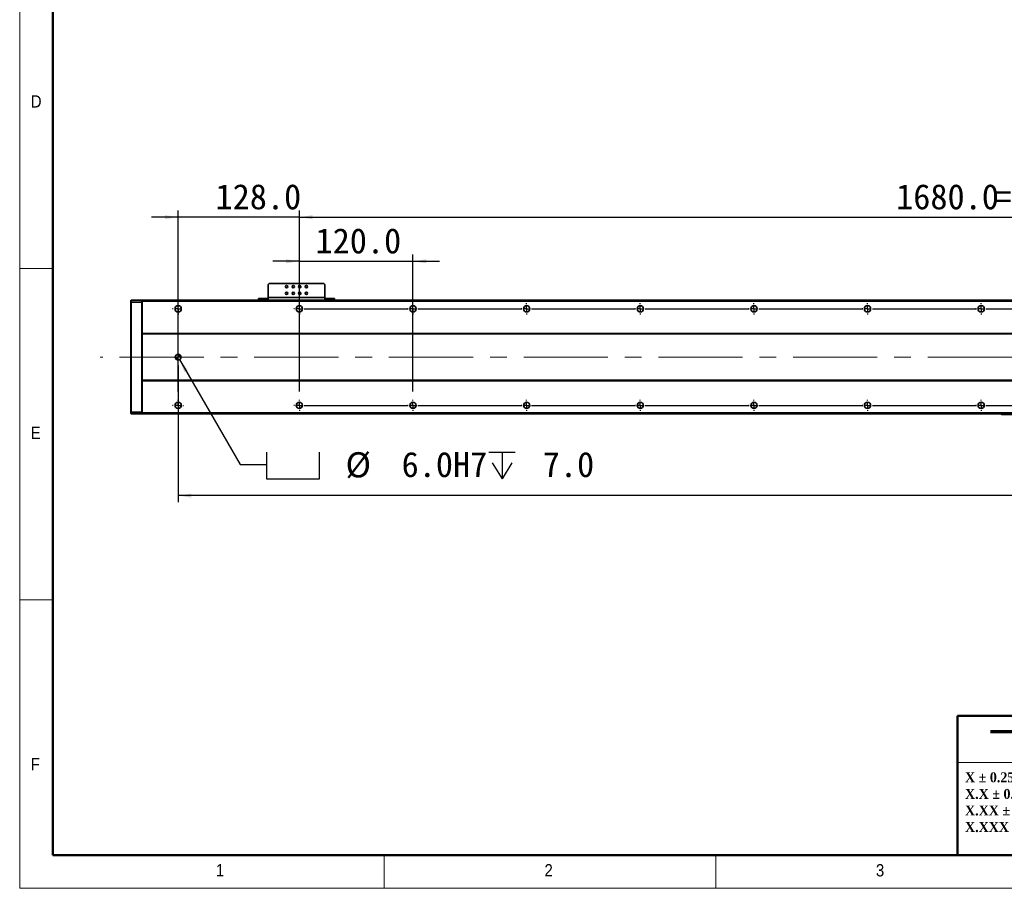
# Model space of a CAD drawing. Header units: millimetres. Extents: x 35 to 2905, y 35 to 2044.
# Tile 1 of 7: x 35 to 1075, y 35 to 952. Entities that reach past the tile are written whole.
import ezdxf

# ---------------------------------------------------------------- set-up
doc = ezdxf.new("R2010")
doc.units = ezdxf.units.MM
doc.header["$LTSCALE"] = 7
doc.linetypes.add('CENTERX2', pattern=[20.32, 12.7, -2.54, 2.54, -2.54])
doc.layers.add('黑色实线', color=7, linetype='Continuous')
doc.styles.add('SLDTEXTSTYLE1', font='Gothic.ttf', dxfattribs={"width": 0.913})
doc.styles.add('SLDTEXTSTYLE2', font='timesbd.ttf', dxfattribs={"width": 0.933})
doc.styles.add('SLDTEXTSTYLE4', font='txt', dxfattribs={"bigfont": 'bigfont'})
doc.styles.add('SLDTEXTSTYLE8', font='txt')
doc.dimstyles.new('SLDDIMSTYLE0', dxfattribs={"dimtxt": 26.6, "dimasz": 14, "dimexe": 0, "dimexo": 0.0625, "dimgap": 6.65, "dimtad": 2, "dimdec": 1, "dimrnd": 1e-09, "dimzin": 4, "dimdsep": 46, "dimtxsty": 'SLDTEXTSTYLE8', "dimsah": 1, "dimcen": 0.09, "dimadec": 0, "dimazin": 1, "dimtfac": 1, "dimtdec": 1, "dimtmove": 0, "dimatfit": 0, "dimfxl": 0, "dimfrac": 2, "dimtolj": 1, "dimtzin": 12, "dimarcsym": 0})
doc.dimstyles.new('SLDDIMSTYLE5', dxfattribs={"dimtxt": 26.6, "dimasz": 14, "dimexe": 0, "dimexo": 0.0625, "dimgap": 6.65, "dimtad": 2, "dimdec": 1, "dimrnd": 1e-09, "dimzin": 4, "dimdsep": 46, "dimtxsty": 'SLDTEXTSTYLE8', "dimsah": 1, "dimcen": 0.09, "dimadec": 0, "dimazin": 1, "dimtfac": 1, "dimtdec": 1, "dimtofl": 0, "dimtmove": 0, "dimatfit": 3, "dimfxl": 0, "dimfrac": 2, "dimtolj": 1, "dimtzin": 12, "dimarcsym": 0})
doc.dimstyles.new('SLDDIMSTYLE7', dxfattribs={"dimtxt": 26.6, "dimasz": 14, "dimexe": 0, "dimexo": 0.0625, "dimgap": 6.65, "dimtad": 0, "dimtih": 1, "dimtoh": 1, "dimdec": 1, "dimrnd": 1e-09, "dimzin": 4, "dimdsep": 46, "dimtxsty": 'SLDTEXTSTYLE8', "dimsah": 1, "dimcen": 0, "dimadec": 0, "dimazin": 1, "dimtfac": 1, "dimtdec": 1, "dimtofl": 0, "dimtmove": 0, "dimatfit": 3, "dimfxl": 0, "dimfrac": 2, "dimtolj": 1, "dimtzin": 12, "dimarcsym": 0})

# ---------------------------------------------------------------- blocks, each defined once
blk = doc.blocks.new('SW_NOTE_1')
at = {"color": 0, "linetype": 'Continuous', "lineweight": 0, "char_height": 10.5, "attachment_point": 1, "style": 'SLDTEXTSTYLE2'}
for s, insert in [('X ± 0.25mm ', (0, 13.8)), ('X.X ± 0.1mm', (0, -3.7))]:
    blk.add_mtext(s, dxfattribs=dict(at, insert=insert))
blk = doc.blocks.new('SW_NOTE_2')
at = {"color": 0, "linetype": 'Continuous', "lineweight": 0, "char_height": 10.5, "attachment_point": 1, "style": 'SLDTEXTSTYLE2'}
for s, insert in [('X.XX ± 0.05mm', (0, 13.8)), ('X.XXX ± 0.01mm', (0, -3.7))]:
    blk.add_mtext(s, dxfattribs=dict(at, insert=insert))
blk = doc.blocks.new('SW_SYMBOL_HOLE_SPOT')
at = {"layer": '黑色实线', "color": 0}
for p, q in [((0, 6125), (0, 525)), ((11200, 525), (11200, 6125)), ((0, 525), (11200, 525))]:
    blk.add_line(p, q, dxfattribs=at)
blk = doc.blocks.new('SW_SYMBOL_HOLE_DEPTH')
at = {"layer": '黑色实线', "color": 0}
for p, q in [((0, 6125), (5600, 6125)), ((2800, 6125), (2800, 525)), ((700, 3885), (2800, 525)), ((4900, 3885), (2800, 525))]:
    blk.add_line(p, q, dxfattribs=at)
blk = doc.blocks.new('_D_20')
at = {"layer": '黑色实线'}
for p, q in [((203.8, 593.4), (267.8, 482.5)), ((267.8, 482.5), (295.8, 482.5))]:
    blk.add_line(p, q, dxfattribs=at)
blk.add_solid([(203.8, 593.4), (209, 580.2), (212.6, 582.3)], dxfattribs=at)
at = {"layer": '黑色实线', "xscale": 0.004985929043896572, "yscale": 0.004985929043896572, "zscale": 0.004985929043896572}
for name, p in [('SW_SYMBOL_HOLE_SPOT', (295.8, 464.9)), ('SW_SYMBOL_HOLE_DEPTH', (530.4, 464.9))]:
    blk.add_blockref(name, p, dxfattribs=at)
at = {"layer": '黑色实线', "char_height": 26.6, "attachment_point": 1, "style": 'SLDTEXTSTYLE8'}
for s, insert in [('%%c', (379.1, 495.6)), (' 6.0H7 ', (420.2, 495.9)), (' 7.0', (569.3, 495.9))]:
    blk.add_mtext(s, dxfattribs=dict(at, insert=insert))
blk = doc.blocks.new('_D_22')
at = {"layer": '黑色实线'}
for p, q in [((202.3, 587.1), (202.3, 442.7)), ((2138.3, 581.6), (2138.3, 442.7)), ((2138.3, 449.7), (202.3, 449.7))]:
    blk.add_line(p, q, dxfattribs=at)
for points in [[(202.3, 449.7), (216.3, 447.6), (216.3, 451.8)], [(2138.3, 449.7), (2124.3, 451.8), (2124.3, 447.6)]]:
    blk.add_solid(points, dxfattribs=at)
at = {"layer": '黑色实线', "insert": (1120, 484.6), "char_height": 26.6, "attachment_point": 1, "style": 'SLDTEXTSTYLE8'}
blk.add_mtext('1936.0', dxfattribs=at)
blk = doc.blocks.new('_D_25')
at = {"layer": '黑色实线'}
for p, q in [((330.3, 661.7), (330.3, 750.8)), ((2010.3, 661.7), (2010.3, 750.8)), ((330.3, 743.8), (2010.3, 743.8))]:
    blk.add_line(p, q, dxfattribs=at)
for points in [[(330.3, 743.8), (344.3, 741.7), (344.3, 745.9)], [(2010.3, 743.8), (1996.3, 745.9), (1996.3, 741.7)]]:
    blk.add_solid(points, dxfattribs=at)
at = {"layer": '黑色实线', "char_height": 26.6, "attachment_point": 1, "style": 'SLDTEXTSTYLE8'}
for s, insert in [('=14×120.0(PITCH)', (1064.4, 778.7)), ('1680.0', (960.5, 778.7))]:
    blk.add_mtext(s, dxfattribs=dict(at, insert=insert))
blk = doc.blocks.new('_D_26')
at = {"layer": '黑色实线'}
for p, q in [((202.3, 559.7), (202.3, 750.8)), ((330.3, 559.7), (330.3, 750.8)), ((202.3, 743.8), (174.3, 743.8)), ((330.3, 743.8), (202.3, 743.8)), ((330.3, 743.8), (358.3, 743.8))]:
    blk.add_line(p, q, dxfattribs=at)
for points in [[(202.3, 743.8), (188.3, 745.9), (188.3, 741.7)], [(330.3, 743.8), (344.3, 741.7), (344.3, 745.9)]]:
    blk.add_solid(points, dxfattribs=at)
at = {"layer": '黑色实线', "insert": (241.8, 778.7), "char_height": 26.6, "attachment_point": 1, "style": 'SLDTEXTSTYLE8'}
blk.add_mtext('128.0', dxfattribs=at)
blk = doc.blocks.new('_D_28')
at = {"layer": '黑色实线'}
for p, q in [((330.3, 697.2), (302.3, 697.2)), ((330.3, 559.7), (330.3, 704.2)), ((330.3, 697.2), (450.3, 697.2)), ((450.3, 559.7), (450.3, 704.2)), ((450.3, 697.2), (478.3, 697.2))]:
    blk.add_line(p, q, dxfattribs=at)
for points in [[(330.3, 697.2), (316.3, 699.3), (316.3, 695.1)], [(450.3, 697.2), (464.3, 695.1), (464.3, 699.3)]]:
    blk.add_solid(points, dxfattribs=at)
at = {"layer": '黑色实线', "insert": (347.4, 732.1), "char_height": 26.6, "attachment_point": 1, "style": 'SLDTEXTSTYLE8'}
blk.add_mtext('120.0', dxfattribs=at)
blk = doc.blocks.new('SW_CENTERMARKSYMBOL_12')
at = {"layer": '黑色实线', "color": 0}
for p, q in [((-5.08, 0), (-5.84, 0)), ((0, 0), (-2.54, 0)), ((0, 5.08), (0, 5.84)), ((0, 0), (0, 2.54)), ((0, 0), (0, -2.54)), ((0, 0), (2.54, 0)), ((5.08, 0), (5.84, 0)), ((0, -5.08), (0, -5.84))]:
    blk.add_line(p, q, dxfattribs=at)
blk = doc.blocks.new('SW_CENTERMARKSYMBOL_13')
at = {"layer": '黑色实线', "color": 0}
for p, q in [((-248, 107.08), (-248, 107.84)), ((-248, 102), (-248, 104.54)), ((0, 107.08), (0, 107.84)), ((0, 102), (0, 104.54)), ((-253.08, 102), (-253.84, 102)), ((-248, 102), (-250.54, 102)), ((-248, 102), (-248, 99.46)), ((-248, 102), (-245.46, 102)), ((-248, 96.92), (-248, 96.16)), ((0, 102), (-2.54, 102)), ((0, 102), (0, 99.46)), ((0, 102), (2.54, 102)), ((5.08, 102), (5.84, 102)), ((-125.08, 0), (-125.84, 0)), ((-120, 0), (-122.54, 0)), ((-120, 5.08), (-120, 5.84)), ((-120, 0), (-120, 2.54)), ((-120, 0), (-120, -2.54)), ((-120, 0), (-117.46, 0)), ((-114.92, 0), (-5.08, 0)), ((-5.08, 0), (-5.84, 0)), ((0, 0), (-2.54, 0)), ((0, 0), (-2.54, 0)), ((0, 5.08), (0, 5.84)), ((0, 0), (0, 2.54)), ((0, 0), (0, 2.54)), ((0, 0), (0, -2.54)), ((0, 0), (2.54, 0)), ((0, 0), (0, -2.54)), ((0, 0), (2.54, 0)), ((5.08, 0), (5.84, 0)), ((5.08, 0), (114.92, 0)), ((114.92, 0), (114.16, 0)), ((120, 0), (117.46, 0)), ((120, 0), (117.46, 0)), ((120, 0), (117.46, 0)), ((120, 5.08), (120, 5.84)), ((120, 0), (120, 2.54)), ((120, 0), (120, 2.54)), ((120, 0), (120, 2.54)), ((120, 0), (120, -2.54)), ((120, 0), (122.54, 0)), ((120, 0), (120, -2.54)), ((120, 0), (122.54, 0)), ((120, 0), (120, -2.54)), ((120, 0), (122.54, 0)), ((125.08, 0), (125.84, 0)), ((125.08, 0), (234.92, 0)), ((234.92, 0), (234.16, 0)), ((240, 0), (237.46, 0)), ((240, 0), (237.46, 0)), ((240, 0), (237.46, 0)), ((240, 0), (237.46, 0)), ((240, 5.08), (240, 5.84)), ((240, 0), (240, 2.54)), ((240, 0), (240, 2.54)), ((240, 0), (240, 2.54)), ((240, 0), (240, 2.54)), ((240, 0), (240, -2.54)), ((240, 0), (242.54, 0)), ((240, 0), (240, -2.54)), ((240, 0), (242.54, 0)), ((240, 0), (240, -2.54)), ((240, 0), (242.54, 0)), ((240, 0), (240, -2.54)), ((240, 0), (242.54, 0)), ((245.08, 0), (245.84, 0)), ((245.08, 0), (354.92, 0)), ((354.92, 0), (354.16, 0)), ((360, 0), (357.46, 0)), ((360, 0), (357.46, 0)), ((360, 0), (357.46, 0)), ((360, 0), (357.46, 0)), ((360, 0), (357.46, 0)), ((360, 5.08), (360, 5.84)), ((360, 0), (360, 2.54)), ((360, 0), (360, 2.54)), ((360, 0), (360, 2.54)), ((360, 0), (360, 2.54)), ((360, 0), (360, 2.54)), ((360, 0), (360, -2.54)), ((360, 0), (362.54, 0)), ((360, 0), (360, -2.54)), ((360, 0), (362.54, 0)), ((360, 0), (360, -2.54)), ((360, 0), (362.54, 0)), ((360, 0), (360, -2.54)), ((360, 0), (362.54, 0)), ((360, 0), (360, -2.54)), ((360, 0), (362.54, 0)), ((365.08, 0), (365.84, 0)), ((365.08, 0), (474.92, 0)), ((474.92, 0), (474.16, 0)), ((480, 0), (477.46, 0)), ((480, 0), (477.46, 0)), ((480, 0), (477.46, 0)), ((480, 0), (477.46, 0)), ((480, 0), (477.46, 0)), ((480, 0), (477.46, 0)), ((480, 5.08), (480, 5.84)), ((480, 0), (480, 2.54)), ((480, 0), (480, 2.54)), ((480, 0), (480, 2.54)), ((480, 0), (480, 2.54)), ((480, 0), (480, 2.54)), ((480, 0), (480, 2.54)), ((480, 0), (480, -2.54)), ((480, 0), (482.54, 0)), ((480, 0), (480, -2.54)), ((480, 0), (482.54, 0)), ((480, 0), (480, -2.54)), ((480, 0), (482.54, 0)), ((480, 0), (480, -2.54)), ((480, 0), (482.54, 0)), ((480, 0), (480, -2.54)), ((480, 0), (482.54, 0)), ((480, 0), (480, -2.54)), ((480, 0), (482.54, 0)), ((485.08, 0), (485.84, 0)), ((485.08, 0), (594.92, 0)), ((594.92, 0), (594.16, 0)), ((600, 0), (597.46, 0)), ((600, 0), (597.46, 0)), ((600, 0), (597.46, 0)), ((600, 0), (597.46, 0)), ((600, 0), (597.46, 0)), ((600, 0), (597.46, 0)), ((600, 0), (597.46, 0)), ((600, 5.08), (600, 5.84)), ((600, 0), (600, 2.54)), ((600, 0), (600, 2.54)), ((600, 0), (600, 2.54)), ((600, 0), (600, 2.54)), ((600, 0), (600, 2.54)), ((600, 0), (600, 2.54)), ((600, 0), (600, 2.54)), ((600, 0), (600, -2.54)), ((600, 0), (602.54, 0)), ((600, 0), (600, -2.54)), ((600, 0), (602.54, 0)), ((600, 0), (600, -2.54)), ((600, 0), (602.54, 0)), ((600, 0), (600, -2.54)), ((600, 0), (602.54, 0)), ((600, 0), (600, -2.54)), ((600, 0), (602.54, 0)), ((600, 0), (600, -2.54)), ((600, 0), (602.54, 0)), ((600, 0), (600, -2.54)), ((600, 0), (602.54, 0)), ((605.08, 0), (605.84, 0)), ((605.08, 0), (714.92, 0)), ((-120, -5.08), (-120, -5.84)), ((0, -5.08), (0, -5.84)), ((120, -5.08), (120, -5.84)), ((240, -5.08), (240, -5.84)), ((360, -5.08), (360, -5.84)), ((480, -5.08), (480, -5.84)), ((600, -5.08), (600, -5.84))]:
    blk.add_line(p, q, dxfattribs=at)
blk = doc.blocks.new('SW_CENTERMARKSYMBOL_14')
at = {"layer": '黑色实线', "color": 0}
for p, q in [((-245.08, 0), (-245.84, 0)), ((-240, 0), (-242.54, 0)), ((-240, 5.08), (-240, 5.84)), ((-240, 0), (-240, 2.54)), ((-240, 0), (-240, -2.54)), ((-240, 0), (-237.46, 0)), ((-234.92, 0), (-125.08, 0)), ((-125.08, 0), (-125.84, 0)), ((-120, 0), (-122.54, 0)), ((-120, 0), (-122.54, 0)), ((-120, 5.08), (-120, 5.84)), ((-120, 0), (-120, 2.54)), ((-120, 0), (-120, 2.54)), ((-120, 0), (-120, -2.54)), ((-120, 0), (-117.46, 0)), ((-120, 0), (-120, -2.54)), ((-120, 0), (-117.46, 0)), ((-114.92, 0), (-114.16, 0)), ((-114.92, 0), (-5.08, 0)), ((-5.08, 0), (-5.84, 0)), ((0, 0), (-2.54, 0)), ((0, 0), (-2.54, 0)), ((0, 0), (-2.54, 0)), ((0, 5.08), (0, 5.84)), ((0, 0), (0, 2.54)), ((0, 0), (0, 2.54)), ((0, 0), (0, 2.54)), ((0, 0), (0, -2.54)), ((0, 0), (2.54, 0)), ((0, 0), (0, -2.54)), ((0, 0), (2.54, 0)), ((0, 0), (0, -2.54)), ((0, 0), (2.54, 0)), ((5.08, 0), (5.84, 0)), ((5.08, 0), (114.92, 0)), ((114.92, 0), (114.16, 0)), ((120, 0), (117.46, 0)), ((120, 0), (117.46, 0)), ((120, 0), (117.46, 0)), ((120, 0), (117.46, 0)), ((120, 5.08), (120, 5.84)), ((120, 0), (120, 2.54)), ((120, 0), (120, 2.54)), ((120, 0), (120, 2.54)), ((120, 0), (120, 2.54)), ((120, 0), (120, -2.54)), ((120, 0), (122.54, 0)), ((120, 0), (120, -2.54)), ((120, 0), (122.54, 0)), ((120, 0), (120, -2.54)), ((120, 0), (122.54, 0)), ((120, 0), (120, -2.54)), ((120, 0), (122.54, 0)), ((125.08, 0), (125.84, 0)), ((125.08, 0), (234.92, 0)), ((234.92, 0), (234.16, 0)), ((240, 0), (237.46, 0)), ((240, 0), (237.46, 0)), ((240, 0), (237.46, 0)), ((240, 0), (237.46, 0)), ((240, 0), (237.46, 0)), ((240, 5.08), (240, 5.84)), ((240, 0), (240, 2.54)), ((240, 0), (240, 2.54)), ((240, 0), (240, 2.54)), ((240, 0), (240, 2.54)), ((240, 0), (240, 2.54)), ((240, 0), (240, -2.54)), ((240, 0), (242.54, 0)), ((240, 0), (240, -2.54)), ((240, 0), (242.54, 0)), ((240, 0), (240, -2.54)), ((240, 0), (242.54, 0)), ((240, 0), (240, -2.54)), ((240, 0), (242.54, 0)), ((240, 0), (240, -2.54)), ((240, 0), (242.54, 0)), ((245.08, 0), (245.84, 0)), ((245.08, 0), (354.92, 0)), ((354.92, 0), (354.16, 0)), ((360, 0), (357.46, 0)), ((360, 0), (357.46, 0)), ((360, 0), (357.46, 0)), ((360, 0), (357.46, 0)), ((360, 0), (357.46, 0)), ((360, 0), (357.46, 0)), ((360, 5.08), (360, 5.84)), ((360, 0), (360, 2.54)), ((360, 0), (360, 2.54)), ((360, 0), (360, 2.54)), ((360, 0), (360, 2.54)), ((360, 0), (360, 2.54)), ((360, 0), (360, 2.54)), ((360, 0), (360, -2.54)), ((360, 0), (362.54, 0)), ((360, 0), (360, -2.54)), ((360, 0), (362.54, 0)), ((360, 0), (360, -2.54)), ((360, 0), (362.54, 0)), ((360, 0), (360, -2.54)), ((360, 0), (362.54, 0)), ((360, 0), (360, -2.54)), ((360, 0), (362.54, 0)), ((360, 0), (360, -2.54)), ((360, 0), (362.54, 0)), ((365.08, 0), (365.84, 0)), ((365.08, 0), (474.92, 0)), ((474.92, 0), (474.16, 0)), ((480, 0), (477.46, 0)), ((480, 0), (477.46, 0)), ((480, 0), (477.46, 0)), ((480, 0), (477.46, 0)), ((480, 0), (477.46, 0)), ((480, 0), (477.46, 0)), ((480, 0), (477.46, 0)), ((480, 5.08), (480, 5.84)), ((480, 0), (480, 2.54)), ((480, 0), (480, 2.54)), ((480, 0), (480, 2.54)), ((480, 0), (480, 2.54)), ((480, 0), (480, 2.54)), ((480, 0), (480, 2.54)), ((480, 0), (480, 2.54)), ((480, 0), (480, -2.54)), ((480, 0), (482.54, 0)), ((480, 0), (480, -2.54)), ((480, 0), (482.54, 0)), ((480, 0), (480, -2.54)), ((480, 0), (482.54, 0)), ((480, 0), (480, -2.54)), ((480, 0), (482.54, 0)), ((480, 0), (480, -2.54)), ((480, 0), (482.54, 0)), ((480, 0), (480, -2.54)), ((480, 0), (482.54, 0)), ((480, 0), (480, -2.54)), ((480, 0), (482.54, 0)), ((485.08, 0), (485.84, 0)), ((485.08, 0), (594.92, 0)), ((-240, -5.08), (-240, -5.84)), ((-120, -5.08), (-120, -5.84)), ((0, -5.08), (0, -5.84)), ((120, -5.08), (120, -5.84)), ((240, -5.08), (240, -5.84)), ((360, -5.08), (360, -5.84)), ((480, -5.08), (480, -5.84))]:
    blk.add_line(p, q, dxfattribs=at)
blk = doc.blocks.new('SW_DOWELSYMBOL_2')
at = {"linetype": 'Continuous', "lineweight": 18}
h = blk.add_hatch(color=0, dxfattribs=at)
edge = h.paths.add_edge_path(flags=0)
edge.add_arc((0, 0), 3, 180, 270)
edge.add_line((0, -3), (0, 0))
edge.add_line((0, 0), (-3, 0))
h = blk.add_hatch(color=0, dxfattribs=at)
edge = h.paths.add_edge_path(flags=0)
edge.add_arc((0, 0), 3, 0, 90)
edge.add_line((0, 3), (0, 0))
edge.add_line((0, 0), (3, 0))
at = {"layer": '黑色实线', "color": 0}
blk.add_circle((0, 0), 3, dxfattribs=at)

msp = doc.modelspace()

# ---------------------------------------------------------------- linework, layer by layer
at = {"color": 7, "linetype": 'Continuous', "lineweight": 18}
for p, q in [((35, 2044), (35, 35)), ((70, 2009), (70, 70)), ((35, 689.5), (70, 689.5)), ((70, 339.5), (35, 339.5)), ((1281, 168), (1025.29, 168)), ((70, 70), (2870, 70)), ((420, 35), (420, 70)), ((770, 70), (770, 35)), ((861, 70), (2870, 70)), ((35, 35), (2905, 35))]:
    msp.add_line(p, q, dxfattribs=at)
at = {"color": 7, "linetype": 'Continuous', "lineweight": 50}
for p, q in [((70, 2009), (70, 70)), ((1025.29, 217), (1025.29, 70)), ((1025.29, 217), (1281, 217)), ((70, 70), (2870, 70))]:
    msp.add_line(p, q, dxfattribs=at)
at = {"color": 7, "linetype": 'Continuous', "lineweight": 35}
for p, q in [((298.31, 673.8), (297.31, 672.8)), ((297.31, 672.8), (297.31, 659)), ((356.31, 673.8), (298.31, 673.8)), ((357.31, 672.8), (356.31, 673.8)), ((357.31, 659), (357.31, 672.8)), ((152.31, 655.7), (152.61, 656)), ((152.31, 653.87), (152.31, 655.7)), ((152.61, 656), (152.61, 654)), ((152.61, 656), (164.01, 656)), ((164.01, 654), (164.01, 656)), ((164.31, 655.7), (164.01, 656)), ((2176.31, 656), (164.31, 656)), ((164.31, 655), (164.31, 656)), ((287.31, 656), (287.31, 658)), ((287.31, 658), (288.31, 658)), ((288.31, 658), (288.31, 656)), ((288.31, 658), (296.31, 658)), ((296.31, 658), (296.31, 656)), ((297.31, 658), (296.31, 658)), ((357.31, 659), (297.31, 659)), ((297.31, 656), (297.31, 659)), ((357.31, 659), (357.31, 656)), ((358.31, 658), (357.31, 658)), ((358.31, 658), (358.31, 656)), ((358.31, 658), (366.31, 658)), ((366.31, 656), (366.31, 658)), ((366.31, 658), (367.31, 658)), ((367.31, 658), (367.31, 656)), ((152.31, 653.87), (152.61, 654)), ((152.31, 538.12), (152.31, 653.87)), ((152.61, 654), (152.61, 538)), ((164.01, 654), (152.61, 654)), ((164.01, 538), (164.01, 654)), ((164.31, 653.87), (164.01, 654)), ((2176.31, 655), (164.31, 655)), ((164.31, 621), (164.31, 655)), ((2176.31, 621), (164.31, 621)), ((164.31, 621), (164.31, 620.5)), ((2176.31, 620.5), (164.31, 620.5)), ((164.31, 571.5), (164.31, 620.5)), ((2176.31, 571.5), (164.31, 571.5)), ((164.31, 571), (164.31, 571.5)), ((2176.31, 571), (164.31, 571)), ((164.31, 537), (164.31, 571)), ((152.31, 536.3), (152.31, 538.12)), ((152.31, 538.12), (152.61, 538)), ((152.31, 536.3), (152.61, 536)), ((152.61, 538), (152.61, 536)), ((152.61, 538), (164.01, 538)), ((164.01, 536), (152.61, 536)), ((164.31, 538.12), (164.01, 538)), ((164.01, 536), (164.01, 538)), ((164.31, 536.3), (164.01, 536)), ((2176.31, 537), (164.31, 537)), ((164.31, 537), (164.31, 536)), ((2176.31, 536), (164.31, 536)), ((1071.31, 535.8), (1071.31, 536)), ((1071.31, 535.8), (1071.61, 535.5)), ((1071.31, 535.8), (1072.31, 535.8)), ((1072.43, 535.5), (1071.61, 535.5)), ((1072.31, 536), (1072.31, 535.8)), ((1072.43, 535.5), (1072.31, 535.8)), ((1072.31, 535.8), (1094.31, 535.8)), ((1094.18, 535.5), (1072.43, 535.5))]:
    msp.add_line(p, q, dxfattribs=at)
for centre, radius in [((316.81, 670.5), 1.25), ((323.81, 670.5), 1.25), ((330.81, 670.5), 1.25), ((337.81, 670.5), 1.25), ((316.81, 663.5), 1.25), ((323.81, 663.5), 1.25), ((330.81, 663.5), 1.25), ((337.81, 663.5), 1.25), ((202.31, 647), 3.3), ((330.31, 647), 3.3), ((450.31, 647), 3.3), ((570.31, 647), 3.3), ((690.31, 647), 3.3), ((810.31, 647), 3.3), ((930.31, 647), 3.3), ((1050.31, 647), 3.3), ((202.31, 596), 3), ((202.31, 545), 3.3), ((330.31, 545), 3.3), ((450.31, 545), 3.3), ((570.31, 545), 3.3), ((690.31, 545), 3.3), ((810.31, 545), 3.3), ((930.31, 545), 3.3), ((1050.31, 545), 3.3)]:
    msp.add_circle(centre, radius, dxfattribs=at)
at = {"layer": '黑色实线', "linetype": 'CENTERX2', "lineweight": 18}
msp.add_line((2220.76, 596), (119.86, 596), dxfattribs=at)

# ---------------------------------------------------------------- block references
at = {"color": 7, "linetype": 'Continuous', "lineweight": 0}
for name, p in [('SW_NOTE_1', (1033.26, 143.65)), ('SW_NOTE_2', (1033.26, 108.65))]:
    msp.add_blockref(name, p, dxfattribs=at)
at = {"layer": '黑色实线'}
for name, p in [('SW_CENTERMARKSYMBOL_13', (450.31, 545)), ('SW_CENTERMARKSYMBOL_14', (570.31, 647)), ('SW_DOWELSYMBOL_2', (202.31, 596)), ('SW_CENTERMARKSYMBOL_12', (202.31, 545))]:
    msp.add_blockref(name, p, dxfattribs=at)

# ---------------------------------------------------------------- texts
at = {"color": 7, "linetype": 'Continuous', "lineweight": 0, "attachment_point": 1}
for s, insert, char_height, style in [('D', (46.67, 872.52), 12.96, 'SLDTEXTSTYLE1'), ('E', (46.67, 522.52), 12.96, 'SLDTEXTSTYLE1'), ('一般公差', (1058.35, 215.56), 35, 'SLDTEXTSTYLE4'), ('F', (46.67, 172.52), 12.96, 'SLDTEXTSTYLE1'), ('1', (242.08, 60.52), 12.96, 'SLDTEXTSTYLE1'), ('2', (589.17, 60.52), 12.96, 'SLDTEXTSTYLE1'), ('3', (939.17, 60.52), 12.96, 'SLDTEXTSTYLE1')]:
    msp.add_mtext(s, dxfattribs=dict(at, insert=insert, char_height=char_height, style=style))

# ---------------------------------------------------------------- dimensions: what is measured, and where the dimension line sits
at = {"layer": '黑色实线'}
dim = msp.add_linear_dim(base=(2010.31, 743.8), p1=(330.31, 652.84), p2=(2010.31, 652.84), text='<>=14×120.0(PITCH)', dimstyle='SLDDIMSTYLE5', dxfattribs=at)
dim.commit()
dim.dimension.update_dxf_attribs({"geometry": '_D_25', "text_midpoint": (1157.13, 743.8), "dimtype": 160})
for base, p1, p2, dimstyle, picture, middle in [((202.31, 743.8), (330.31, 550.84), (202.31, 550.84), 'SLDDIMSTYLE0', '_D_26', (284.13, 743.8)), ((450.31, 697.2), (330.31, 550.84), (450.31, 550.84), 'SLDDIMSTYLE0', '_D_28', (389.78, 697.2)), ((202.31, 449.69), (2138.31, 590.46), (202.31, 596), 'SLDDIMSTYLE5', '_D_22', (1171.98, 449.69))]:
    dim = msp.add_linear_dim(base=base, p1=p1, p2=p2, dimstyle=dimstyle, dxfattribs=at)
    dim.commit()
    dim.dimension.update_dxf_attribs({"geometry": picture, "text_midpoint": middle, "dimtype": 160})
dim = msp.add_diameter_dim_2p(p1=(200.81, 598.59), p2=(203.81, 593.4), text='{\\fGDT;v} <>H7 {\\fGDT;x} 7.0\\P', dimstyle='SLDDIMSTYLE7', dxfattribs=at)
dim.commit()
dim.dimension.update_dxf_attribs({"geometry": '_D_20', "text_midpoint": (460.59, 482.49), "dimtype": 163})

doc.saveas('drawing.dxf')
